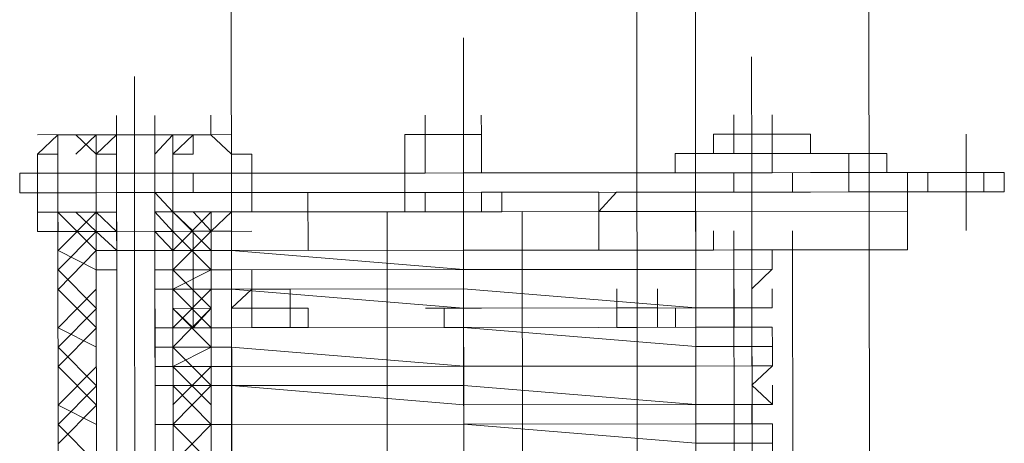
# Model space of a CAD drawing. Header units: inches. Extents: x -5850 to 5646, y 8947 to 13007.
# Tile 110 of 256: x -4032 to -4010, y 10589 to 10598. Entities that reach past the tile are written whole.
import ezdxf

# ---------------------------------------------------------------- set-up
doc = ezdxf.new("R2010")
doc.units = ezdxf.units.IN
doc.header["$MEASUREMENT"] = 0
doc.layers.add('at_Entity', color=7, linetype='Continuous')
doc.layers.add('at_Rect', color=7, linetype='Continuous')

msp = doc.modelspace()

# ---------------------------------------------------------------- linework, layer by layer
at = {"layer": 'at_Entity', "color": 7, "lineweight": 20}
for p, q in [((-4018.275, 10561.155), (-4019.022, 11398.348)), ((-4018.221, 10500.327), (-4019.022, 11398.348)), ((-4013.948, 11398.352), (-4013.146, 10500.332)), ((-4013.146, 10500.332), (-4013.948, 11398.352)), ((-4027.141, 10561.147), (-4027.826, 11328.222)), ((-4016.938, 10500.328), (-4017.677, 11328.231)), ((-4029.682, 10595.78), (-4029.682, 10596.203)), ((-4029.682, 10595.78), (-4029.682, 10596.203)), ((-4028.845, 10595.78), (-4028.846, 10596.204)), ((-4028.845, 10595.78), (-4028.846, 10596.204)), ((-4022.934, 10595.786), (-4022.935, 10596.209)), ((-4022.934, 10595.786), (-4022.935, 10596.209)), ((-4022.098, 10595.786), (-4022.098, 10596.21)), ((-4022.098, 10595.786), (-4022.098, 10596.21)), ((-4022.098, 10595.786), (-4022.098, 10596.21)), ((-4022.098, 10595.786), (-4022.098, 10596.21)), ((-4022.098, 10595.786), (-4022.098, 10596.21)), ((-4021.707, 10595.787), (-4021.708, 10596.21)), ((-4016.187, 10595.792), (-4016.187, 10596.215)), ((-4016.187, 10595.792), (-4016.187, 10596.215)), ((-4015.35, 10595.792), (-4015.351, 10596.216)), ((-4030.964, 10595.778), (-4031.41, 10595.354)), ((-4030.574, 10595.779), (-4030.964, 10595.778)), ((-4030.964, 10595.778), (-4030.574, 10595.779)), ((-4030.964, 10595.355), (-4030.964, 10595.778)), ((-4030.574, 10595.779), (-4030.128, 10595.779)), ((-4030.574, 10595.779), (-4030.127, 10595.355)), ((-4030.128, 10595.779), (-4028.455, 10595.781)), ((-4030.128, 10595.779), (-4030.127, 10594.937)), ((-4028.845, 10595.78), (-4029.682, 10595.78)), ((-4029.682, 10595.78), (-4029.681, 10594.937)), ((-4029.682, 10595.78), (-4028.845, 10595.78)), ((-4028.845, 10595.78), (-4028.845, 10594.938)), ((-4028.455, 10595.357), (-4028.455, 10595.781)), ((-4028.455, 10595.781), (-4028.009, 10595.781)), ((-4028.455, 10595.781), (-4028.454, 10594.939)), ((-4028.009, 10595.781), (-4027.172, 10595.782)), ((-4028.008, 10595.357), (-4028.009, 10595.781)), ((-4028.009, 10595.781), (-4027.618, 10595.781)), ((-4027.618, 10595.781), (-4027.172, 10595.358)), ((-4027.172, 10595.782), (-4027.172, 10595.358)), ((-4023.38, 10595.785), (-4021.707, 10595.787)), ((-4023.38, 10595.785), (-4023.38, 10594.943)), ((-4022.934, 10595.786), (-4022.934, 10594.943)), ((-4022.934, 10595.786), (-4022.098, 10595.786)), ((-4022.098, 10595.786), (-4022.934, 10595.786)), ((-4021.707, 10595.787), (-4022.098, 10595.786)), ((-4022.098, 10595.786), (-4021.707, 10595.787)), ((-4022.098, 10595.786), (-4021.707, 10595.787)), ((-4022.098, 10595.786), (-4022.097, 10594.944)), ((-4021.707, 10595.787), (-4021.707, 10594.945)), ((-4021.707, 10595.787), (-4021.707, 10594.945)), ((-4016.633, 10595.791), (-4016.187, 10595.792)), ((-4016.633, 10595.791), (-4016.633, 10595.367)), ((-4016.186, 10595.368), (-4016.187, 10595.792)), ((-4016.187, 10595.792), (-4015.35, 10595.792)), ((-4015.35, 10595.792), (-4016.187, 10595.792)), ((-4015.35, 10595.792), (-4016.187, 10595.792)), ((-4016.187, 10595.792), (-4016.186, 10595.368)), ((-4016.187, 10595.792), (-4015.35, 10595.792)), ((-4014.514, 10595.793), (-4015.35, 10595.792)), ((-4015.35, 10595.792), (-4014.904, 10595.793)), ((-4014.904, 10595.793), (-4014.514, 10595.793)), ((-4014.514, 10595.793), (-4014.513, 10595.369)), ((-4031.41, 10595.354), (-4030.964, 10595.355)), ((-4031.41, 10595.354), (-4031.409, 10594.512)), ((-4031.41, 10594.936), (-4031.41, 10595.354)), ((-4030.964, 10594.936), (-4030.964, 10595.355)), ((-4030.127, 10594.937), (-4030.127, 10595.355)), ((-4030.127, 10594.937), (-4030.127, 10595.355)), ((-4028.454, 10594.939), (-4028.455, 10595.357)), ((-4028.455, 10595.357), (-4028.008, 10595.357)), ((-4028.454, 10594.939), (-4028.455, 10595.357)), ((-4027.172, 10595.358), (-4026.726, 10595.358)), ((-4027.172, 10595.358), (-4027.172, 10594.94)), ((-4026.726, 10595.358), (-4026.725, 10594.94)), ((-4023.38, 10594.943), (-4023.38, 10595.361)), ((-4023.38, 10594.943), (-4023.38, 10595.361)), ((-4021.707, 10594.945), (-4021.707, 10595.363)), ((-4021.707, 10594.945), (-4021.707, 10595.363)), ((-4016.186, 10595.368), (-4017.469, 10595.367)), ((-4017.469, 10594.948), (-4017.469, 10595.367)), ((-4015.35, 10595.369), (-4016.186, 10595.368)), ((-4015.35, 10594.95), (-4015.35, 10595.369)), ((-4014.513, 10595.369), (-4015.35, 10595.369)), ((-4014.513, 10595.369), (-4012.841, 10595.371)), ((-4013.677, 10594.952), (-4013.677, 10595.37)), ((-4012.841, 10595.371), (-4012.84, 10594.953)), ((-4031.41, 10594.936), (-4031.8, 10594.936)), ((-4031.8, 10594.936), (-4031.8, 10594.512)), ((-4031.409, 10594.088), (-4031.41, 10594.936)), ((-4031.41, 10594.936), (-4031.409, 10594.088)), ((-4030.964, 10594.936), (-4031.41, 10594.936)), ((-4030.964, 10594.936), (-4031.41, 10594.936)), ((-4031.41, 10594.936), (-4031.409, 10594.512)), ((-4030.573, 10594.937), (-4030.964, 10594.936)), ((-4030.963, 10594.089), (-4030.964, 10594.936)), ((-4030.964, 10594.936), (-4030.963, 10594.513)), ((-4030.127, 10594.937), (-4030.573, 10594.937)), ((-4028.454, 10594.939), (-4030.127, 10594.937)), ((-4029.681, 10594.937), (-4030.127, 10594.937)), ((-4029.681, 10594.937), (-4028.454, 10594.939)), ((-4029.681, 10594.514), (-4029.681, 10594.937)), ((-4029.681, 10594.937), (-4029.681, 10594.514)), ((-4028.008, 10594.939), (-4028.845, 10594.938)), ((-4028.845, 10594.938), (-4028.844, 10594.514)), ((-4028.845, 10594.938), (-4028.844, 10594.514)), ((-4028.844, 10594.514), (-4028.845, 10594.938)), ((-4027.618, 10594.939), (-4028.008, 10594.939)), ((-4023.38, 10594.943), (-4027.618, 10594.939)), ((-4027.172, 10594.94), (-4026.725, 10594.94)), ((-4027.172, 10594.94), (-4027.171, 10594.092)), ((-4027.171, 10594.516), (-4027.172, 10594.94)), ((-4026.725, 10594.94), (-4026.725, 10594.516)), ((-4026.725, 10594.94), (-4026.725, 10594.516)), ((-4023.38, 10594.943), (-4021.707, 10594.945)), ((-4022.097, 10594.944), (-4023.38, 10594.943)), ((-4022.934, 10594.943), (-4023.38, 10594.943)), ((-4023.379, 10594.519), (-4023.38, 10594.943)), ((-4022.934, 10594.943), (-4022.097, 10594.944)), ((-4022.097, 10594.944), (-4021.707, 10594.945)), ((-4017.859, 10594.948), (-4021.707, 10594.945)), ((-4017.469, 10594.948), (-4021.707, 10594.945)), ((-4021.707, 10594.945), (-4021.261, 10594.945)), ((-4017.469, 10594.948), (-4017.859, 10594.948)), ((-4015.35, 10594.95), (-4017.469, 10594.948)), ((-4016.632, 10594.949), (-4017.469, 10594.948)), ((-4015.796, 10594.95), (-4016.632, 10594.949)), ((-4016.186, 10594.526), (-4016.186, 10594.95)), ((-4014.513, 10594.951), (-4015.796, 10594.95)), ((-4015.35, 10594.95), (-4015.796, 10594.95)), ((-4013.677, 10594.952), (-4015.35, 10594.95)), ((-4014.903, 10594.527), (-4014.903, 10594.951)), ((-4013.677, 10594.952), (-4014.513, 10594.951)), ((-4012.84, 10594.953), (-4013.677, 10594.952)), ((-4013.677, 10594.952), (-4012.84, 10594.953)), ((-4013.676, 10594.528), (-4013.677, 10594.952)), ((-4013.676, 10594.528), (-4013.677, 10594.952)), ((-4013.23, 10594.528), (-4013.231, 10594.952)), ((-4012.394, 10594.953), (-4012.84, 10594.953)), ((-4011.112, 10594.954), (-4012.394, 10594.953)), ((-4011.948, 10594.529), (-4011.948, 10594.953)), ((-4010.275, 10594.955), (-4011.112, 10594.954)), ((-4010.721, 10594.531), (-4010.721, 10594.954)), ((-4010.275, 10594.531), (-4010.275, 10594.955)), ((-4031.409, 10594.512), (-4031.8, 10594.512)), ((-4030.963, 10594.513), (-4031.409, 10594.512)), ((-4031.409, 10594.512), (-4031.409, 10593.665)), ((-4030.127, 10594.513), (-4030.963, 10594.513)), ((-4030.963, 10594.089), (-4030.963, 10594.513)), ((-4029.681, 10594.514), (-4030.127, 10594.513)), ((-4030.126, 10594.089), (-4030.127, 10594.513)), ((-4030.126, 10594.089), (-4030.127, 10594.513)), ((-4029.681, 10594.514), (-4028.844, 10594.514)), ((-4029.681, 10594.514), (-4029.679, 10593.248)), ((-4028.008, 10594.515), (-4028.844, 10594.514)), ((-4028.453, 10594.091), (-4028.844, 10594.514)), ((-4028.844, 10594.514), (-4028.843, 10593.249)), ((-4028.453, 10594.091), (-4028.454, 10594.515)), ((-4028.453, 10594.091), (-4028.454, 10594.515)), ((-4028.453, 10594.091), (-4028.454, 10594.515)), ((-4028.453, 10594.091), (-4028.454, 10594.515)), ((-4028.453, 10594.091), (-4028.454, 10594.515)), ((-4027.617, 10594.516), (-4028.008, 10594.515)), ((-4027.617, 10594.516), (-4022.097, 10594.52)), ((-4026.725, 10594.516), (-4027.171, 10594.516)), ((-4027.171, 10594.516), (-4027.171, 10594.092)), ((-4027.171, 10594.092), (-4027.171, 10594.516)), ((-4026.725, 10594.516), (-4026.725, 10594.092)), ((-4025.498, 10594.517), (-4022.933, 10594.52)), ((-4025.497, 10593.252), (-4025.498, 10594.517)), ((-4023.379, 10594.519), (-4022.933, 10594.52)), ((-4023.379, 10594.095), (-4023.379, 10594.519)), ((-4022.933, 10594.52), (-4022.933, 10594.096)), ((-4017.468, 10594.525), (-4022.097, 10594.52)), ((-4022.096, 10594.097), (-4022.097, 10594.52)), ((-4021.706, 10594.521), (-4019.141, 10594.523)), ((-4021.706, 10594.521), (-4021.26, 10594.521)), ((-4021.706, 10594.097), (-4021.706, 10594.521)), ((-4021.706, 10594.521), (-4021.706, 10594.097)), ((-4021.26, 10594.097), (-4021.26, 10594.521)), ((-4019.141, 10594.523), (-4019.141, 10594.099)), ((-4019.141, 10594.099), (-4018.751, 10594.523)), ((-4017.468, 10594.525), (-4018.751, 10594.523)), ((-4012.394, 10594.529), (-4017.468, 10594.525)), ((-4016.632, 10594.525), (-4017.468, 10594.525)), ((-4014.513, 10594.527), (-4016.632, 10594.525)), ((-4014.513, 10594.527), (-4016.632, 10594.525)), ((-4015.795, 10594.526), (-4016.632, 10594.525)), ((-4015.349, 10594.526), (-4015.795, 10594.526)), ((-4014.513, 10594.527), (-4015.349, 10594.526)), ((-4014.513, 10594.527), (-4013.676, 10594.528)), ((-4012.84, 10594.529), (-4013.676, 10594.528)), ((-4012.394, 10594.529), (-4012.84, 10594.529)), ((-4011.111, 10594.53), (-4012.394, 10594.529)), ((-4012.394, 10594.529), (-4012.393, 10594.105)), ((-4010.275, 10594.531), (-4011.111, 10594.53)), ((-4031.409, 10593.665), (-4031.409, 10594.088)), ((-4030.962, 10593.665), (-4030.963, 10594.089)), ((-4030.962, 10593.665), (-4030.963, 10594.089)), ((-4030.938, 10566.212), (-4030.963, 10594.089)), ((-4030.963, 10594.089), (-4030.126, 10594.089)), ((-4030.126, 10594.089), (-4029.68, 10594.09)), ((-4030.126, 10594.089), (-4029.68, 10594.09)), ((-4030.126, 10594.089), (-4030.126, 10593.247)), ((-4029.679, 10593.248), (-4029.68, 10594.09)), ((-4028.844, 10594.091), (-4028.453, 10594.091)), ((-4028.844, 10594.091), (-4028.843, 10593.249)), ((-4028.453, 10594.091), (-4028.844, 10594.091)), ((-4028.453, 10594.091), (-4027.617, 10594.092)), ((-4028.453, 10594.091), (-4028.453, 10593.249)), ((-4027.171, 10594.092), (-4027.617, 10593.668)), ((-4027.592, 10566.215), (-4027.617, 10594.092)), ((-4027.616, 10593.25), (-4027.617, 10594.092)), ((-4027.617, 10594.092), (-4027.171, 10594.092)), ((-4027.171, 10594.092), (-4022.096, 10594.097)), ((-4026.725, 10594.092), (-4027.171, 10594.092)), ((-4027.171, 10594.092), (-4027.17, 10593.668)), ((-4027.146, 10566.216), (-4027.171, 10594.092)), ((-4027.171, 10594.092), (-4027.17, 10593.668)), ((-4025.498, 10594.094), (-4023.379, 10594.095)), ((-4023.769, 10594.095), (-4023.379, 10594.095)), ((-4023.744, 10566.219), (-4023.769, 10594.095)), ((-4021.26, 10594.097), (-4023.379, 10594.095)), ((-4023.379, 10594.095), (-4021.26, 10594.097)), ((-4017.022, 10594.101), (-4022.096, 10594.097)), ((-4021.26, 10594.097), (-4019.141, 10594.099)), ((-4021.26, 10594.097), (-4020.814, 10594.098)), ((-4020.789, 10566.221), (-4020.814, 10594.098)), ((-4018.75, 10594.1), (-4019.141, 10594.099)), ((-4019.14, 10593.257), (-4019.141, 10594.099)), ((-4012.393, 10594.105), (-4018.75, 10594.1)), ((-4017.022, 10594.101), (-4017.021, 10593.259)), ((-4016.997, 10566.225), (-4017.022, 10594.101)), ((-4012.393, 10593.263), (-4012.393, 10594.105)), ((-4030.962, 10593.665), (-4031.409, 10593.665)), ((-4029.679, 10593.248), (-4029.68, 10593.666)), ((-4029.679, 10593.248), (-4029.68, 10593.666)), ((-4028.843, 10593.249), (-4028.843, 10593.667)), ((-4028.843, 10593.249), (-4028.843, 10593.667)), ((-4028.843, 10593.249), (-4028.843, 10593.667)), ((-4028.843, 10593.249), (-4028.843, 10593.667)), ((-4027.17, 10593.668), (-4027.617, 10593.668)), ((-4027.616, 10593.25), (-4027.617, 10593.668)), ((-4027.616, 10593.25), (-4027.617, 10593.668)), ((-4019.14, 10593.257), (-4019.14, 10593.675)), ((-4017.021, 10593.259), (-4017.021, 10593.677)), ((-4016.631, 10593.259), (-4016.631, 10593.678)), ((-4016.185, 10593.26), (-4016.185, 10593.678)), ((-4016.185, 10593.26), (-4016.185, 10593.678)), ((-4014.902, 10593.261), (-4014.902, 10593.679)), ((-4014.902, 10593.261), (-4014.902, 10593.679)), ((-4014.902, 10593.261), (-4014.902, 10593.679)), ((-4012.393, 10593.263), (-4012.393, 10593.681)), ((-4030.126, 10593.247), (-4029.679, 10593.248)), ((-4030.125, 10592.824), (-4030.126, 10593.247)), ((-4030.126, 10593.247), (-4030.125, 10592.824)), ((-4029.679, 10593.248), (-4028.843, 10593.249)), ((-4028.843, 10593.249), (-4029.679, 10593.248)), ((-4029.656, 10567.479), (-4029.679, 10593.248)), ((-4028.843, 10593.249), (-4028.453, 10593.249)), ((-4028.843, 10593.249), (-4028.82, 10567.48)), ((-4028.453, 10593.249), (-4028.843, 10593.249)), ((-4028.453, 10593.249), (-4028.843, 10593.249)), ((-4028.843, 10593.249), (-4028.843, 10592.825)), ((-4028.843, 10592.825), (-4028.843, 10593.249)), ((-4028.453, 10593.249), (-4027.616, 10593.25)), ((-4028.452, 10592.825), (-4028.453, 10593.249)), ((-4028.453, 10593.249), (-4028.452, 10592.825)), ((-4028.452, 10592.825), (-4028.453, 10593.249)), ((-4028.453, 10593.249), (-4028.007, 10593.249)), ((-4028.453, 10593.249), (-4028.452, 10592.825)), ((-4027.616, 10593.25), (-4028.007, 10593.249)), ((-4027.616, 10593.25), (-4027.17, 10593.25)), ((-4027.17, 10593.25), (-4027.616, 10593.25)), ((-4027.616, 10593.25), (-4027.616, 10592.826)), ((-4027.616, 10593.25), (-4027.616, 10592.826)), ((-4022.096, 10593.255), (-4027.17, 10593.25)), ((-4027.17, 10593.25), (-4022.095, 10592.831)), ((-4025.497, 10593.252), (-4023.768, 10593.253)), ((-4023.768, 10593.253), (-4025.497, 10593.252)), ((-4017.021, 10593.259), (-4022.096, 10593.255)), ((-4020.813, 10593.256), (-4019.14, 10593.257)), ((-4019.14, 10593.257), (-4020.813, 10593.256)), ((-4019.14, 10593.257), (-4018.75, 10593.258)), ((-4019.14, 10593.257), (-4018.75, 10593.258)), ((-4012.393, 10593.263), (-4018.75, 10593.258)), ((-4018.75, 10593.258), (-4016.631, 10593.259)), ((-4015.794, 10593.26), (-4017.021, 10593.259)), ((-4016.631, 10593.259), (-4015.348, 10593.261)), ((-4016.185, 10593.26), (-4016.631, 10593.259)), ((-4016.185, 10593.26), (-4016.631, 10593.259)), ((-4016.185, 10593.26), (-4014.902, 10593.261)), ((-4014.902, 10593.261), (-4016.185, 10593.26)), ((-4016.162, 10567.491), (-4016.185, 10593.26)), ((-4015.794, 10592.836), (-4015.794, 10593.26)), ((-4015.348, 10593.261), (-4012.393, 10593.263)), ((-4015.348, 10592.837), (-4015.348, 10593.261)), ((-4014.902, 10593.261), (-4014.879, 10567.492)), ((-4029.679, 10592.824), (-4030.125, 10592.824)), ((-4030.103, 10567.479), (-4030.125, 10592.824)), ((-4028.452, 10592.825), (-4028.843, 10592.825)), ((-4028.843, 10592.825), (-4028.452, 10592.825)), ((-4028.842, 10592.401), (-4028.843, 10592.825)), ((-4028.843, 10592.825), (-4028.842, 10592.401)), ((-4028.452, 10592.825), (-4028.006, 10592.826)), ((-4028.43, 10567.48), (-4028.452, 10592.825)), ((-4028.452, 10592.825), (-4028.452, 10592.401)), ((-4028.452, 10592.401), (-4028.452, 10592.825)), ((-4028.452, 10592.401), (-4028.452, 10592.825)), ((-4027.616, 10592.826), (-4028.006, 10592.826)), ((-4027.616, 10592.826), (-4027.17, 10592.826)), ((-4027.616, 10592.826), (-4027.615, 10592.402)), ((-4027.616, 10592.826), (-4027.615, 10592.402)), ((-4027.615, 10592.402), (-4027.616, 10592.826)), ((-4022.095, 10592.831), (-4027.17, 10592.826)), ((-4022.095, 10592.831), (-4017.021, 10592.835)), ((-4017.021, 10592.835), (-4022.095, 10592.831)), ((-4017.021, 10592.835), (-4015.348, 10592.837)), ((-4015.348, 10592.837), (-4017.021, 10592.835)), ((-4015.348, 10592.837), (-4015.794, 10592.836)), ((-4015.793, 10592.413), (-4015.348, 10592.837)), ((-4018.749, 10591.992), (-4018.749, 10592.41)), ((-4017.856, 10591.993), (-4017.857, 10592.411)), ((-4017.856, 10591.993), (-4017.857, 10592.411)), ((-4015.793, 10591.994), (-4015.793, 10592.413)), ((-4015.347, 10591.995), (-4015.347, 10592.413)), ((-4028.452, 10592.401), (-4028.842, 10592.401)), ((-4028.842, 10592.401), (-4028.452, 10592.401)), ((-4028.842, 10592.401), (-4028.841, 10591.559)), ((-4028.452, 10592.401), (-4028.006, 10592.402)), ((-4027.615, 10592.402), (-4028.452, 10592.401)), ((-4027.615, 10592.402), (-4028.452, 10592.401)), ((-4028.452, 10591.983), (-4028.452, 10592.401)), ((-4028.452, 10591.983), (-4028.452, 10592.401)), ((-4027.615, 10592.402), (-4028.006, 10592.402)), ((-4027.615, 10592.402), (-4027.169, 10592.402)), ((-4027.169, 10592.402), (-4027.615, 10592.402)), ((-4027.615, 10591.984), (-4027.615, 10592.402)), ((-4027.615, 10592.402), (-4027.615, 10591.984)), ((-4022.095, 10592.407), (-4027.169, 10592.402)), ((-4027.169, 10592.402), (-4022.094, 10591.989)), ((-4025.887, 10592.404), (-4026.723, 10592.403)), ((-4026.723, 10591.985), (-4026.723, 10592.403)), ((-4026.723, 10591.985), (-4026.723, 10592.403)), ((-4026.723, 10591.985), (-4026.723, 10592.403)), ((-4025.886, 10591.985), (-4025.887, 10592.404)), ((-4025.886, 10591.985), (-4025.887, 10592.404)), ((-4025.887, 10592.404), (-4025.886, 10591.562)), ((-4025.886, 10591.985), (-4025.887, 10592.404)), ((-4025.887, 10592.404), (-4025.886, 10591.985)), ((-4025.886, 10591.985), (-4025.887, 10592.404)), ((-4025.886, 10591.985), (-4025.887, 10592.404)), ((-4022.095, 10592.407), (-4017.02, 10591.993)), ((-4028.841, 10591.559), (-4028.842, 10591.983)), ((-4028.005, 10591.56), (-4028.452, 10591.983)), ((-4027.615, 10591.984), (-4028.005, 10591.56)), ((-4027.169, 10591.984), (-4026.723, 10591.985)), ((-4027.169, 10591.56), (-4027.169, 10591.984)), ((-4025.886, 10591.985), (-4026.723, 10591.985)), ((-4026.723, 10591.985), (-4026.722, 10591.561)), ((-4026.722, 10591.561), (-4026.723, 10591.985)), ((-4025.886, 10591.985), (-4025.496, 10591.986)), ((-4025.886, 10591.985), (-4025.496, 10591.986)), ((-4025.496, 10591.986), (-4025.886, 10591.985)), ((-4025.886, 10591.985), (-4025.886, 10591.562)), ((-4025.886, 10591.985), (-4025.886, 10591.562)), ((-4025.496, 10591.986), (-4025.496, 10591.562)), ((-4017.02, 10591.993), (-4022.094, 10591.989)), ((-4017.856, 10591.993), (-4018.749, 10591.992)), ((-4017.856, 10591.993), (-4018.749, 10591.992)), ((-4018.749, 10591.992), (-4018.302, 10591.992)), ((-4018.749, 10591.992), (-4018.748, 10591.568)), ((-4018.749, 10591.992), (-4018.302, 10591.992)), ((-4018.749, 10591.992), (-4018.748, 10591.568)), ((-4018.302, 10591.992), (-4018.302, 10591.568)), ((-4018.302, 10591.992), (-4018.302, 10591.568)), ((-4017.856, 10591.993), (-4017.856, 10591.569)), ((-4017.856, 10591.569), (-4017.856, 10591.993)), ((-4017.466, 10591.569), (-4017.466, 10591.993)), ((-4017.466, 10591.569), (-4017.466, 10591.993)), ((-4017.02, 10591.993), (-4015.347, 10591.995)), ((-4015.347, 10591.995), (-4017.02, 10591.993)), ((-4015.347, 10591.995), (-4015.793, 10591.994)), ((-4015.793, 10591.994), (-4015.347, 10591.995)), ((-4015.793, 10591.571), (-4015.793, 10591.994)), ((-4027.169, 10591.56), (-4028.841, 10591.559)), ((-4028.841, 10591.559), (-4028.451, 10591.559)), ((-4028.841, 10591.559), (-4028.841, 10591.135)), ((-4028.005, 10591.56), (-4027.169, 10591.56)), ((-4027.169, 10591.56), (-4022.094, 10591.565)), ((-4022.094, 10591.565), (-4027.169, 10591.56)), ((-4026.722, 10591.561), (-4027.169, 10591.56)), ((-4025.886, 10591.562), (-4026.722, 10591.561)), ((-4026.722, 10591.561), (-4025.886, 10591.562)), ((-4025.496, 10591.562), (-4025.886, 10591.562)), ((-4017.019, 10591.569), (-4022.094, 10591.565)), ((-4022.094, 10591.565), (-4017.019, 10591.146)), ((-4017.856, 10591.569), (-4018.748, 10591.568)), ((-4017.856, 10591.569), (-4018.748, 10591.568)), ((-4018.302, 10591.568), (-4018.748, 10591.568)), ((-4018.302, 10591.568), (-4018.748, 10591.568)), ((-4017.019, 10591.569), (-4015.347, 10591.571)), ((-4015.347, 10591.571), (-4015.793, 10591.571)), ((-4015.346, 10591.147), (-4015.347, 10591.571)), ((-4028.841, 10591.135), (-4027.168, 10591.137)), ((-4028.841, 10591.135), (-4028.841, 10590.711)), ((-4027.168, 10591.137), (-4022.093, 10590.717)), ((-4017.019, 10591.146), (-4015.346, 10591.147)), ((-4015.792, 10590.723), (-4015.792, 10591.147)), ((-4015.792, 10591.147), (-4015.346, 10591.147)), ((-4015.346, 10590.723), (-4015.346, 10591.147)), ((-4028.841, 10590.711), (-4027.168, 10590.713)), ((-4028.84, 10590.293), (-4028.841, 10590.711)), ((-4028.841, 10590.711), (-4028.84, 10590.293)), ((-4027.168, 10590.713), (-4022.093, 10590.717)), ((-4022.093, 10590.717), (-4017.019, 10590.722)), ((-4017.019, 10590.722), (-4022.093, 10590.717)), ((-4017.019, 10590.722), (-4015.346, 10590.723)), ((-4015.346, 10590.723), (-4017.019, 10590.722)), ((-4015.346, 10590.723), (-4015.792, 10590.723)), ((-4015.792, 10590.305), (-4015.346, 10590.723)), ((-4028.84, 10590.293), (-4027.167, 10590.295)), ((-4027.167, 10590.295), (-4028.84, 10590.293)), ((-4028.84, 10590.293), (-4028.84, 10589.445)), ((-4022.093, 10590.299), (-4027.167, 10590.295)), ((-4027.167, 10590.295), (-4022.093, 10589.875)), ((-4022.093, 10590.299), (-4017.018, 10589.88)), ((-4015.345, 10589.881), (-4015.792, 10590.305)), ((-4015.345, 10589.881), (-4015.345, 10590.305)), ((-4028.84, 10589.445), (-4028.84, 10589.869)), ((-4017.018, 10589.88), (-4022.093, 10589.875)), ((-4017.018, 10589.88), (-4015.345, 10589.881)), ((-4015.345, 10589.881), (-4017.018, 10589.88)), ((-4015.791, 10589.457), (-4015.791, 10589.881)), ((-4015.791, 10589.881), (-4015.345, 10589.881)), ((-4028.84, 10589.445), (-4027.167, 10589.447)), ((-4027.167, 10589.447), (-4028.84, 10589.445)), ((-4028.84, 10589.445), (-4028.839, 10589.022)), ((-4027.167, 10589.447), (-4022.092, 10589.451)), ((-4027.167, 10589.447), (-4022.092, 10589.451)), ((-4017.018, 10589.456), (-4022.092, 10589.451)), ((-4022.092, 10589.451), (-4017.017, 10589.032)), ((-4017.018, 10589.456), (-4015.345, 10589.457)), ((-4015.345, 10589.457), (-4015.791, 10589.457)), ((-4015.344, 10589.034), (-4015.345, 10589.457)), ((-4017.017, 10589.032), (-4015.344, 10589.034)), ((-4015.79, 10589.033), (-4015.344, 10589.034)), ((-4015.79, 10588.609), (-4015.79, 10589.033)), ((-4015.344, 10588.61), (-4015.344, 10589.034))]:
    msp.add_line(p, q, dxfattribs=at)
at = {"layer": 'at_Entity', "color": 3, "lineweight": 20}
for p, q in [((-4022.1, 10597.9), (-4022.096, 10594.097)), ((-4015.798, 10597.482), (-4015.796, 10594.95)), ((-4029.293, 10597.051), (-4029.289, 10592.824)), ((-4029.682, 10595.78), (-4029.682, 10596.203)), ((-4028.845, 10595.78), (-4028.846, 10596.204)), ((-4027.618, 10595.781), (-4027.619, 10596.205)), ((-4022.934, 10595.786), (-4022.935, 10596.209)), ((-4022.098, 10595.786), (-4022.098, 10596.21)), ((-4022.098, 10595.786), (-4022.098, 10596.21)), ((-4027.172, 10595.782), (-4031.41, 10595.778)), ((-4030.574, 10595.779), (-4030.964, 10595.778)), ((-4030.964, 10595.778), (-4030.964, 10595.355)), ((-4030.128, 10595.779), (-4030.574, 10595.779)), ((-4030.128, 10595.779), (-4030.574, 10595.355)), ((-4030.574, 10595.779), (-4030.128, 10595.779)), ((-4030.127, 10595.355), (-4030.128, 10595.779)), ((-4030.127, 10595.355), (-4029.682, 10595.78)), ((-4029.682, 10595.78), (-4030.127, 10595.355)), ((-4028.845, 10595.356), (-4028.455, 10595.781)), ((-4028.455, 10595.781), (-4028.845, 10595.78)), ((-4028.455, 10595.357), (-4028.009, 10595.781)), ((-4028.455, 10595.357), (-4028.009, 10595.781)), ((-4028.009, 10595.781), (-4027.618, 10595.781)), ((-4027.618, 10595.781), (-4027.172, 10595.782)), ((-4027.172, 10595.782), (-4027.172, 10595.358)), ((-4027.17, 10593.25), (-4027.172, 10595.782)), ((-4015.35, 10594.95), (-4015.35, 10595.792)), ((-4011.112, 10595.796), (-4011.11, 10593.683)), ((-4030.964, 10595.355), (-4031.41, 10595.354)), ((-4031.41, 10595.354), (-4031.409, 10594.088)), ((-4030.964, 10595.355), (-4030.963, 10594.089)), ((-4029.681, 10595.356), (-4030.127, 10595.355)), ((-4030.127, 10594.937), (-4030.127, 10595.355)), ((-4029.68, 10594.09), (-4029.681, 10595.356)), ((-4028.453, 10594.091), (-4028.455, 10595.357)), ((-4028.008, 10595.357), (-4028.455, 10595.357)), ((-4027.172, 10595.358), (-4026.726, 10595.358)), ((-4026.726, 10595.358), (-4026.725, 10594.092)), ((-4030.127, 10594.937), (-4030.573, 10594.937)), ((-4030.127, 10594.513), (-4030.127, 10594.937)), ((-4028.454, 10594.515), (-4028.454, 10594.939)), ((-4028.008, 10594.515), (-4028.008, 10594.939)), ((-4028.008, 10594.515), (-4028.008, 10594.939)), ((-4022.095, 10592.831), (-4022.097, 10594.944)), ((-4022.097, 10594.944), (-4022.097, 10594.52)), ((-4015.794, 10592.836), (-4015.796, 10594.95)), ((-4015.796, 10594.95), (-4015.794, 10593.26)), ((-4015.795, 10594.526), (-4015.796, 10594.95)), ((-4012.394, 10594.529), (-4012.394, 10594.953)), ((-4030.127, 10594.513), (-4030.573, 10594.513)), ((-4030.573, 10594.513), (-4030.127, 10594.513)), ((-4028.008, 10594.515), (-4028.454, 10594.515)), ((-4028.008, 10594.515), (-4028.454, 10594.515)), ((-4028.453, 10594.091), (-4028.454, 10594.515)), ((-4028.453, 10594.091), (-4028.454, 10594.515)), ((-4022.097, 10594.52), (-4022.096, 10594.097)), ((-4031.409, 10594.088), (-4030.963, 10594.089)), ((-4030.963, 10594.089), (-4030.962, 10593.665)), ((-4030.963, 10594.089), (-4030.126, 10593.247)), ((-4030.963, 10594.089), (-4030.572, 10594.089)), ((-4030.962, 10593.247), (-4030.126, 10594.089)), ((-4030.572, 10594.089), (-4030.126, 10593.666)), ((-4030.126, 10594.089), (-4029.68, 10594.09)), ((-4030.126, 10594.089), (-4029.68, 10594.09)), ((-4030.126, 10594.089), (-4029.68, 10594.09)), ((-4030.126, 10593.666), (-4030.126, 10594.089)), ((-4029.68, 10593.666), (-4030.126, 10594.089)), ((-4028.453, 10593.667), (-4028.844, 10594.091)), ((-4028.844, 10594.091), (-4028.453, 10594.091)), ((-4028.453, 10594.091), (-4028.844, 10594.091)), ((-4028.453, 10593.249), (-4027.617, 10594.092)), ((-4028.007, 10593.668), (-4028.453, 10594.091)), ((-4028.453, 10594.091), (-4027.616, 10593.25)), ((-4028.007, 10594.091), (-4027.617, 10593.668)), ((-4026.725, 10594.092), (-4027.171, 10594.092)), ((-4027.171, 10594.092), (-4027.17, 10593.668)), ((-4022.096, 10594.097), (-4022.096, 10593.255)), ((-4026.724, 10593.669), (-4031.409, 10593.665)), ((-4030.962, 10593.665), (-4030.126, 10593.666)), ((-4030.962, 10592.823), (-4030.126, 10593.666)), ((-4029.679, 10593.248), (-4030.126, 10593.666)), ((-4030.126, 10593.666), (-4029.68, 10593.666)), ((-4029.68, 10593.666), (-4030.126, 10593.666)), ((-4028.453, 10593.249), (-4028.843, 10593.667)), ((-4028.843, 10593.667), (-4028.453, 10593.667)), ((-4028.453, 10593.667), (-4028.843, 10593.667)), ((-4028.453, 10593.667), (-4027.616, 10592.826)), ((-4028.452, 10592.825), (-4027.617, 10593.668)), ((-4027.17, 10593.668), (-4028.007, 10593.668)), ((-4028.007, 10593.249), (-4028.007, 10593.668)), ((-4028.007, 10593.249), (-4028.007, 10593.668)), ((-4022.096, 10593.255), (-4022.096, 10593.673)), ((-4030.962, 10593.247), (-4030.125, 10592.824)), ((-4030.961, 10592.399), (-4030.126, 10593.247)), ((-4030.126, 10593.247), (-4029.679, 10593.248)), ((-4029.679, 10593.248), (-4030.126, 10593.247)), ((-4028.843, 10593.249), (-4028.453, 10593.249)), ((-4028.453, 10593.249), (-4028.843, 10593.249)), ((-4028.007, 10593.249), (-4028.006, 10592.826)), ((-4022.096, 10593.255), (-4022.095, 10592.831)), ((-4022.094, 10591.989), (-4022.096, 10593.255)), ((-4022.095, 10592.831), (-4022.096, 10593.255)), ((-4016.185, 10593.26), (-4016.183, 10591.57)), ((-4015.794, 10593.26), (-4015.794, 10592.836)), ((-4015.794, 10592.836), (-4015.794, 10593.26)), ((-4015.794, 10593.26), (-4015.794, 10592.836)), ((-4030.962, 10592.823), (-4030.124, 10591.982)), ((-4029.285, 10588.597), (-4029.289, 10592.824)), ((-4028.452, 10592.401), (-4027.616, 10592.826)), ((-4028.452, 10592.825), (-4027.615, 10591.984)), ((-4028.006, 10592.826), (-4028.005, 10591.56)), ((-4026.723, 10592.403), (-4026.724, 10592.827)), ((-4022.095, 10592.831), (-4022.094, 10591.989)), ((-4015.794, 10592.836), (-4015.79, 10589.033)), ((-4018.749, 10591.992), (-4018.749, 10592.41)), ((-4017.856, 10591.993), (-4017.857, 10592.411)), ((-4017.856, 10591.993), (-4017.857, 10592.411)), ((-4030.961, 10591.557), (-4030.125, 10592.4)), ((-4030.961, 10592.399), (-4030.124, 10591.558)), ((-4028.452, 10592.401), (-4027.615, 10591.56)), ((-4028.451, 10591.559), (-4027.615, 10592.402)), ((-4027.169, 10591.984), (-4026.723, 10592.403)), ((-4026.723, 10592.403), (-4026.722, 10591.561)), ((-4026.723, 10591.985), (-4026.723, 10592.403)), ((-4026.723, 10592.403), (-4026.723, 10591.985)), ((-4026.723, 10591.985), (-4026.723, 10592.403)), ((-4026.723, 10591.985), (-4026.723, 10592.403)), ((-4025.887, 10592.404), (-4025.886, 10591.562)), ((-4022.094, 10591.989), (-4022.095, 10592.407)), ((-4022.094, 10591.989), (-4022.095, 10592.407)), ((-4030.96, 10591.133), (-4030.124, 10591.982)), ((-4028.452, 10591.983), (-4027.615, 10591.984)), ((-4028.452, 10591.983), (-4027.614, 10591.136)), ((-4028.451, 10591.135), (-4027.615, 10591.984)), ((-4027.169, 10591.984), (-4025.496, 10591.986)), ((-4027.169, 10591.56), (-4027.169, 10591.984)), ((-4026.722, 10591.561), (-4026.723, 10591.985)), ((-4022.931, 10591.988), (-4021.704, 10591.989)), ((-4022.094, 10591.565), (-4022.094, 10591.989)), ((-4022.094, 10591.565), (-4022.094, 10591.989)), ((-4022.094, 10591.989), (-4022.094, 10591.565)), ((-4018.748, 10591.568), (-4018.749, 10591.992)), ((-4018.748, 10591.568), (-4018.749, 10591.992)), ((-4018.748, 10591.568), (-4018.749, 10591.992)), ((-4017.856, 10591.993), (-4017.856, 10591.569)), ((-4017.856, 10591.993), (-4017.856, 10591.569)), ((-4017.856, 10591.569), (-4017.856, 10591.993)), ((-4017.466, 10591.569), (-4017.466, 10591.993)), ((-4017.466, 10591.569), (-4017.466, 10591.993)), ((-4030.961, 10591.557), (-4030.124, 10591.134)), ((-4030.96, 10590.709), (-4030.124, 10591.558)), ((-4026.722, 10591.561), (-4027.169, 10591.56)), ((-4022.094, 10591.565), (-4022.093, 10590.717)), ((-4019.139, 10591.568), (-4017.466, 10591.569)), ((-4030.96, 10591.133), (-4030.123, 10590.292)), ((-4028.451, 10591.135), (-4027.614, 10590.294)), ((-4028.45, 10590.712), (-4027.614, 10591.136)), ((-4022.093, 10590.717), (-4022.094, 10591.141)), ((-4022.094, 10591.141), (-4022.09, 10586.92)), ((-4030.96, 10590.709), (-4030.123, 10589.868)), ((-4030.959, 10589.867), (-4030.123, 10590.71)), ((-4028.45, 10589.87), (-4027.614, 10590.712)), ((-4028.45, 10590.712), (-4027.613, 10589.87)), ((-4022.093, 10590.717), (-4022.093, 10590.299)), ((-4030.959, 10589.444), (-4030.123, 10590.292)), ((-4028.45, 10590.293), (-4027.613, 10589.447)), ((-4028.449, 10589.446), (-4027.614, 10590.294)), ((-4022.093, 10590.299), (-4022.093, 10589.875)), ((-4022.093, 10589.875), (-4022.093, 10590.299)), ((-4030.959, 10589.867), (-4030.122, 10589.444)), ((-4030.958, 10589.02), (-4030.123, 10589.868)), ((-4022.093, 10589.875), (-4022.092, 10589.451)), ((-4022.092, 10589.451), (-4022.093, 10589.875)), ((-4022.093, 10589.875), (-4022.092, 10589.451)), ((-4030.959, 10589.444), (-4030.121, 10588.597)), ((-4028.449, 10589.446), (-4027.612, 10588.599)), ((-4028.448, 10588.598), (-4027.613, 10589.447)), ((-4022.092, 10589.451), (-4022.091, 10588.604))]:
    msp.add_line(p, q, dxfattribs=at)
at = {"layer": 'at_Rect', "color": 7, "lineweight": 20}
for p, q in [((-4022.517, 10591.987), (-4022.094, 10591.988)), ((-4022.517, 10591.987), (-4022.517, 10591.565)), ((-4022.094, 10591.565), (-4022.094, 10591.988)), ((-4022.094, 10591.565), (-4022.517, 10591.565))]:
    msp.add_line(p, q, dxfattribs=at)

doc.saveas('drawing.dxf')
